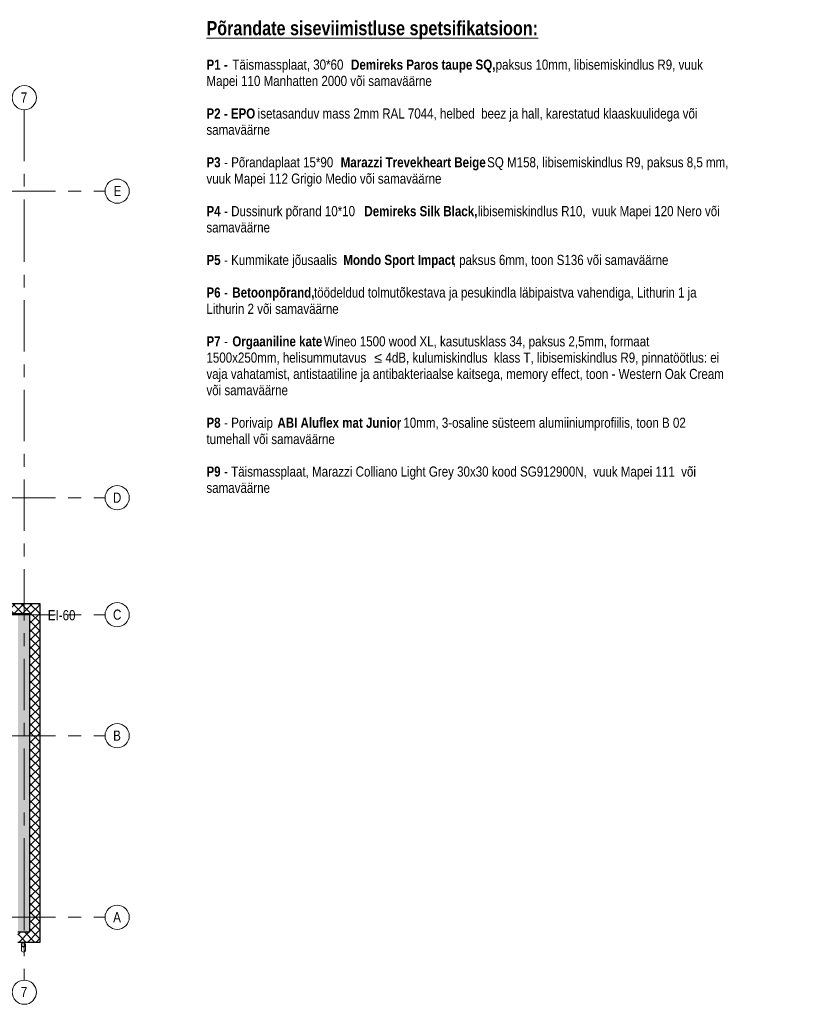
# Model space of a CAD drawing. Header units: millimetres. Extents: x -2764 to 55441, y -2158 to 22251.
# Tile 70 of 70: x 35886 to 55441, y -2158 to 22251. Entities that reach past the tile are written whole.
import ezdxf

# ---------------------------------------------------------------- set-up
doc = ezdxf.new("R2010")
doc.units = ezdxf.units.MM
doc.linetypes.add('Grid Line 1_2_', pattern=[2222.5, 1270, -317.5, 317.5, -317.5])
for name, color, linetype, lineweight in [('Common Edges', 7, 'Continuous', 9), ('Generic Models', 7, 'Continuous', 9), ('Generic Models-1', 7, 'Continuous', 25), ('Grids', 7, 'Continuous', 9), ('Grids-1', 7, 'Grid Line 1_2_', 9), ('Text Notes', 7, 'Continuous', 9), ('Walls-1', 7, 'Continuous', 25)]:
    doc.layers.add(name, color=color, linetype=linetype, lineweight=lineweight)
for name, color, linetype, lineweight, true_color in [('Cut Pattern-2', 7, 'Continuous', 9, 0x787878), ('Cut Pattern-4', 9, 'Continuous', 9, 0x808080), ('Text Notes-1', 1, 'Continuous', 9, 0xff0000)]:
    doc.layers.add(name, color=color, linetype=linetype, lineweight=lineweight, true_color=true_color)
doc.styles.add('Swis721 Cn BT', font='swissc.ttf', dxfattribs={"height": 250})
doc.styles.add('Swis721 Cn BT_2', font='swissc.ttf', dxfattribs={"height": 250})
doc.styles.add('Swis721 Cn BT_B', font='swisscb.ttf', dxfattribs={"height": 250})
doc.styles.add('Swis721 Cn BT_B_1', font='swisscb.ttf', dxfattribs={"height": 350})
doc.styles.add('Swis721 Cn BT_I', font='swissci.ttf', dxfattribs={"height": 250})
pattern_1 = [(45, (0, 0), (-106.066, 106.066), []), (135, (0, 0), (-106.066, -106.066), [])]

# ---------------------------------------------------------------- blocks, each defined once
blk = doc.blocks.new('Generic Models 72 - Generic Models 49-1664485-3 Korruse põrandate  plaan')
at = {"layer": 'Generic Models'}
for p, q in [((24048, -554), (24048, -701)), ((24148, -701), (24148, -554)), ((35927, -554), (35927, -701)), ((36027, -701), (36027, -554))]:
    blk.add_line(p, q, dxfattribs=at)
for centre, start_param, end_param in [((24098, -701), 3.141593, 4.712389), ((24098, -701), 4.712389, 6.283185), ((35977, -701), 3.141593, 4.712389), ((35977, -701), 4.712389, 6.283185)]:
    blk.add_ellipse(centre, major_axis=(50, 0), ratio=0.707107, start_param=start_param, end_param=end_param, dxfattribs=at)
for points, knots in [([(24049, -545), (24049, -546), (24049, -549), (24048, -554), (24049, -560), (24049, -563), (24049, -564)], [0.4386826, 0.4386826, 0.4386826, 0.4386826, 0.4583333, 0.5, 0.5416667, 0.5613174, 0.5613174, 0.5613174, 0.5613174]), ([(24058, -525), (24057, -526), (24055, -530), (24052, -535), (24050, -540), (24050, -542), (24050, -543)], [0.2985189, 0.2985189, 0.2985189, 0.2985189, 0.3333333, 0.375, 0.4166667, 0.4244677, 0.4244677, 0.4244677, 0.4244677]), ([(24050, -566), (24050, -566), (24050, -569), (24052, -574), (24055, -579), (24057, -583), (24058, -584)], [0.5745704, 0.5745704, 0.5745704, 0.5745704, 0.5833333, 0.625, 0.6666667, 0.7014811, 0.7014811, 0.7014811, 0.7014811]), ([(24076, -510), (24075, -510), (24070, -513), (24065, -517), (24061, -521), (24060, -522)], [0.1506351, 0.1506351, 0.1506351, 0.1506351, 0.1666667, 0.25, 0.2749108, 0.2749108, 0.2749108, 0.2749108]), ([(24060, -587), (24061, -588), (24065, -592), (24070, -596), (24075, -599), (24076, -599)], [0.7250892, 0.7250892, 0.7250892, 0.7250892, 0.75, 0.8333333, 0.8493649, 0.8493649, 0.8493649, 0.8493649]), ([(24098, -504), (24094, -504), (24087, -505), (24081, -508), (24079, -509)], [0, 0, 0, 0, 0.0833333, 0.1297812, 0.1297812, 0.1297812, 0.1297812]), ([(24079, -600), (24081, -601), (24087, -604), (24094, -604), (24098, -604)], [0.8702188, 0.8702188, 0.8702188, 0.8702188, 0.9166667, 1, 1, 1, 1]), ([(24118, -509), (24116, -508), (24110, -505), (24103, -504), (24098, -504)], [0.8702188, 0.8702188, 0.8702188, 0.8702188, 0.9166667, 1, 1, 1, 1]), ([(24098, -604), (24103, -604), (24110, -604), (24116, -601), (24118, -600)], [0, 0, 0, 0, 0.0833333, 0.1297812, 0.1297812, 0.1297812, 0.1297812]), ([(24136, -522), (24136, -521), (24132, -517), (24126, -513), (24122, -510), (24121, -510)], [0.7250892, 0.7250892, 0.7250892, 0.7250892, 0.75, 0.8333333, 0.8493649, 0.8493649, 0.8493649, 0.8493649]), ([(24121, -599), (24122, -599), (24126, -596), (24132, -592), (24136, -588), (24136, -587)], [0.1506351, 0.1506351, 0.1506351, 0.1506351, 0.1666667, 0.25, 0.2749108, 0.2749108, 0.2749108, 0.2749108]), ([(24147, -543), (24147, -542), (24146, -540), (24145, -535), (24142, -530), (24140, -526), (24139, -525)], [0.5755323, 0.5755323, 0.5755323, 0.5755323, 0.5833333, 0.625, 0.6666667, 0.7014811, 0.7014811, 0.7014811, 0.7014811]), ([(24139, -584), (24140, -583), (24142, -579), (24145, -574), (24146, -569), (24147, -566), (24147, -566)], [0.2985189, 0.2985189, 0.2985189, 0.2985189, 0.3333333, 0.375, 0.4166667, 0.4254296, 0.4254296, 0.4254296, 0.4254296]), ([(24147, -564), (24148, -563), (24148, -560), (24149, -554), (24148, -549), (24148, -546), (24147, -545)], [0.4386826, 0.4386826, 0.4386826, 0.4386826, 0.4583333, 0.5, 0.5416667, 0.5613174, 0.5613174, 0.5613174, 0.5613174]), ([(35928, -545), (35927, -546), (35927, -549), (35926, -554), (35927, -560), (35927, -563), (35928, -564)], [0.4386826, 0.4386826, 0.4386826, 0.4386826, 0.4583333, 0.5, 0.5416667, 0.5613174, 0.5613174, 0.5613174, 0.5613174]), ([(35936, -525), (35935, -526), (35933, -530), (35930, -535), (35929, -540), (35928, -542), (35928, -543)], [0.2985189, 0.2985189, 0.2985189, 0.2985189, 0.3333333, 0.375, 0.4166667, 0.4244677, 0.4244677, 0.4244677, 0.4244677]), ([(35928, -566), (35928, -566), (35929, -569), (35930, -574), (35933, -579), (35935, -583), (35936, -584)], [0.5745704, 0.5745704, 0.5745704, 0.5745704, 0.5833333, 0.625, 0.6666667, 0.7014811, 0.7014811, 0.7014811, 0.7014811]), ([(35954, -510), (35953, -510), (35949, -513), (35943, -517), (35939, -521), (35939, -522)], [0.1506351, 0.1506351, 0.1506351, 0.1506351, 0.1666667, 0.25, 0.2749108, 0.2749108, 0.2749108, 0.2749108]), ([(35939, -587), (35939, -588), (35943, -592), (35949, -596), (35953, -599), (35954, -599)], [0.7250892, 0.7250892, 0.7250892, 0.7250892, 0.75, 0.8333333, 0.8493649, 0.8493649, 0.8493649, 0.8493649]), ([(35977, -504), (35972, -504), (35965, -505), (35959, -508), (35957, -509)], [0, 0, 0, 0, 0.0833333, 0.1297812, 0.1297812, 0.1297812, 0.1297812]), ([(35957, -600), (35959, -601), (35965, -604), (35972, -604), (35977, -604)], [0.8702188, 0.8702188, 0.8702188, 0.8702188, 0.9166667, 1, 1, 1, 1]), ([(35996, -509), (35994, -508), (35988, -505), (35981, -504), (35977, -504)], [0.8702188, 0.8702188, 0.8702188, 0.8702188, 0.9166667, 1, 1, 1, 1]), ([(35977, -604), (35981, -604), (35988, -604), (35994, -601), (35996, -600)], [0, 0, 0, 0, 0.0833333, 0.1297812, 0.1297812, 0.1297812, 0.1297812]), ([(36015, -522), (36014, -521), (36010, -517), (36005, -513), (36000, -510), (35999, -510)], [0.7250892, 0.7250892, 0.7250892, 0.7250892, 0.75, 0.8333333, 0.8493649, 0.8493649, 0.8493649, 0.8493649]), ([(35999, -599), (36000, -599), (36005, -596), (36010, -592), (36014, -588), (36015, -587)], [0.1506351, 0.1506351, 0.1506351, 0.1506351, 0.1666667, 0.25, 0.2749108, 0.2749108, 0.2749108, 0.2749108]), ([(36025, -543), (36025, -542), (36025, -540), (36023, -535), (36020, -530), (36018, -526), (36017, -525)], [0.5755323, 0.5755323, 0.5755323, 0.5755323, 0.5833333, 0.625, 0.6666667, 0.7014811, 0.7014811, 0.7014811, 0.7014811]), ([(36017, -584), (36018, -583), (36020, -579), (36023, -574), (36025, -569), (36025, -566), (36025, -566)], [0.2985189, 0.2985189, 0.2985189, 0.2985189, 0.3333333, 0.375, 0.4166667, 0.4254296, 0.4254296, 0.4254296, 0.4254296]), ([(36026, -564), (36026, -563), (36026, -560), (36027, -554), (36026, -549), (36026, -546), (36026, -545)], [0.4386826, 0.4386826, 0.4386826, 0.4386826, 0.4583333, 0.5, 0.5416667, 0.5613174, 0.5613174, 0.5613174, 0.5613174])]:
    blk.add_open_spline(points, degree=3, knots=knots, dxfattribs=at)
for points in [[(24051, -545), (24051, -545), (24052, -544), (24052, -543)], [(24052, -566), (24052, -565), (24051, -564), (24051, -564)], [(24060, -526), (24060, -525), (24061, -524), (24062, -523)], [(24062, -586), (24061, -585), (24060, -584), (24060, -583)], [(24076, -512), (24077, -511), (24078, -511), (24079, -510)], [(24079, -598), (24078, -598), (24077, -598), (24076, -597)], [(24117, -510), (24118, -511), (24119, -511), (24120, -512)], [(24120, -597), (24119, -598), (24118, -598), (24117, -599)], [(24135, -523), (24136, -524), (24136, -525), (24137, -526)], [(24137, -583), (24136, -584), (24136, -585), (24135, -586)], [(24145, -543), (24145, -544), (24145, -545), (24145, -545)], [(24145, -564), (24145, -564), (24145, -565), (24145, -566)], [(35930, -545), (35930, -545), (35930, -544), (35930, -543)], [(35930, -566), (35930, -565), (35930, -564), (35930, -564)], [(35938, -526), (35939, -525), (35939, -524), (35940, -523)], [(35940, -586), (35939, -585), (35939, -584), (35938, -583)], [(35955, -512), (35956, -511), (35957, -511), (35958, -510)], [(35958, -598), (35957, -598), (35956, -598), (35955, -597)], [(35996, -510), (35997, -511), (35998, -511), (35999, -512)], [(35999, -597), (35998, -598), (35997, -598), (35996, -599)], [(36013, -523), (36014, -524), (36015, -525), (36015, -526)], [(36015, -583), (36015, -584), (36014, -585), (36013, -586)], [(36023, -543), (36023, -544), (36024, -545), (36024, -545)], [(36024, -564), (36024, -564), (36023, -565), (36023, -566)]]:
    blk.add_open_spline(points, degree=3, dxfattribs=at)
at = {"layer": 'Generic Models-1'}
for centre, radius, start, end in [((24098, -554), 50, 90, 270), ((24098, -554), 48, 90, 270), ((24098, -554), 50, 270, 90), ((24098, -554), 48, 270, 90), ((35977, -554), 50, 90, 270), ((35977, -554), 48, 90, 270), ((35977, -554), 50, 270, 90), ((35977, -554), 48, 270, 90)]:
    blk.add_arc(centre, radius, start, end, dxfattribs=at)
blk = doc.blocks.new('Grid - M_Grid Head - Circle väike-415116-3 Korruse põrandate  plaan')
at = {"layer": 'Grids'}
blk.add_circle((0, 0), 3, dxfattribs=at)

msp = doc.modelspace()

# ---------------------------------------------------------------- hatches: boundary and pattern name
at = {"layer": 'Cut Pattern-2'}
msp.add_hatch(color=256, dxfattribs=at).paths.add_polyline_path([(36141, -364), (36141, 7523), (35841, 7523), (35841, -364)], flags=0)
at = {"layer": 'Cut Pattern-4'}
h = msp.add_hatch(dxfattribs=at)
h.set_pattern_fill('FP_2', color=256, style=0, pattern_type=2)
h.set_pattern_definition(pattern_1)
h.paths.add_polyline_path([(35841, 7523), (36141, 7523), (36141, 7773), (35031, 7773), (35031, 7523), (35126, 7523)], flags=0)
h.paths.add_polyline_path([(30655, 7523), (31384, 7523), (31384, 7773), (30166, 7773), (30166, 7523)], flags=0)
h.paths.add_polyline_path([(32584, 7523), (33831, 7523), (33831, 7773), (32584, 7773)], flags=0)
h = msp.add_hatch(dxfattribs=at)
h.set_pattern_fill('FP_2', color=256, style=0, pattern_type=2)
h.set_pattern_definition(pattern_1)
h.paths.add_polyline_path([(36141, -364), (36391, -364), (36391, 7773), (36141, 7773), (36141, 937)], flags=0)
h = msp.add_hatch(dxfattribs=at)
h.set_pattern_fill('FP_2', color=256, style=0, pattern_type=2)
h.set_pattern_definition(pattern_1)
h.paths.add_polyline_path([(36085, -614), (36391, -614), (36391, -364), (35841, -364), (35841, -614)], flags=0)

# ---------------------------------------------------------------- linework, layer by layer
at = {"layer": 'Common Edges'}
for p, q in [((35031, 7773), (36392, 7773)), ((36391, 7774), (36391, -615)), ((35841, -614), (36392, -614))]:
    msp.add_line(p, q, dxfattribs=at)
at = {"layer": 'Grids-1'}
for p, q in [((36000, 20017), (36000, 17517)), ((35503, 18000), (38003, 18000)), ((36000, 17517), (36000, 942)), ((35503, 10400), (38003, 10400)), ((35503, 7500), (38003, 7500)), ((35503, 4500), (38003, 4500)), ((36000, 942), (36000, -1558)), ((35503, 0), (38003, 0))]:
    msp.add_line(p, q, dxfattribs=at)
at = {"layer": 'Walls-1'}
for p, q in [((36392, 7774), (35031, 7774)), ((36392, -615), (36392, 7774)), ((36141, 7523), (35031, 7523)), ((36141, -364), (36141, 7523)), ((35841, -364), (36141, -364)), ((35841, -615), (36392, -615))]:
    msp.add_line(p, q, dxfattribs=at)

# ---------------------------------------------------------------- block references
at = {"layer": 'Generic Models'}
msp.add_blockref('Generic Models 72 - Generic Models 49-1664485-3 Korruse põrandate  plaan', (0, -125), dxfattribs=at)
at = {"layer": 'Grids', "xscale": 99.99999999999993, "yscale": 99.99999999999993, "zscale": 99.99999999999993}
for p, rotation in [((36000, 20317), 180), ((38303, 18000), 269.9999999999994), ((38303, 10400), 269.9999999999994), ((38303, 7500), 269.9999999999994), ((38303, 4500), 269.9999999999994), ((38303, 0), 269.9999999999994), ((36000, -1858), 180)]:
    msp.add_blockref('Grid - M_Grid Head - Circle väike-415116-3 Korruse põrandate  plaan', p, dxfattribs=dict(at, rotation=rotation))

# ---------------------------------------------------------------- texts
at = {"layer": 'Grids', "char_height": 250, "attachment_point": 1, "style": 'Swis721 Cn BT'}
for s, insert, width in [('\\fSwis721 Cn BT|b0|i0|c186|p34|;7', (35914, 20448), 200.42), ('\\fSwis721 Cn BT|b0|i0|c186|p34|;E', (38214, 18128), 200.42), ('\\fSwis721 Cn BT|b0|i0|c186|p34|;D', (38198, 10528), 240.51), ('\\fSwis721 Cn BT|b0|i0|c186|p34|;C', (38201, 7628), 232.49), ('\\fSwis721 Cn BT|b0|i0|c186|p34|;B', (38204, 4628), 224.47), ('\\fSwis721 Cn BT|b0|i0|c186|p34|;A', (38204, 128), 224.47), ('\\fSwis721 Cn BT|b0|i0|c186|p34|;7', (35914, -1727), 200.42)]:
    msp.add_mtext(s, dxfattribs=dict(at, insert=insert, width=width))
at = {"layer": 'Text Notes', "attachment_point": 1}
for s, insert, char_height, width, style in [('\\LPõrandate siseviimistluse spetsifikatsioon:', (40517, 22217), 350, 9339.66, 'Swis721 Cn BT_B_1'), ('P1 - ', (40517, 21262), 250, 777.64, 'Swis721 Cn BT_B'), ('Täismassplaat, 30*60', (41159, 21262), 250, 3471.31, 'Swis721 Cn BT'), (' Demireks Paros taupe SQ, ', (44023, 21262), 250, 4441.35, 'Swis721 Cn BT_B'), ('paksus 10mm, libisemiskindlus R9, vuuk ', (47688, 21262), 250, 6493.67, 'Swis721 Cn BT'), ('Mapei 110 Manhatten 2000 või samaväärne', (40517, 20858), 250, 6846.41, 'Swis721 Cn BT'), ('P2 - EPO', (40517, 20051), 250, 1443.04, 'Swis721 Cn BT_B'), (' isetasanduv mass 2mm RAL 7044, helbed  beez ja hall, karestatud klaaskuulidega või ', (41708, 20051), 250, 13524.47, 'Swis721 Cn BT'), ('samaväärne', (40517, 19648), 250, 1891.98, 'Swis721 Cn BT'), ('P3', (40517, 18841), 250, 432.91, 'Swis721 Cn BT_B'), (' - Põrandaplaat 15*90 ', (40875, 18841), 250, 3599.58, 'Swis721 Cn BT'), ('Marazzi Trevekheart Beige', (43845, 18841), 250, 4305.06, 'Swis721 Cn BT_B'), (' SQ M158, libisemiskindlus R9, paksus 8,5 mm,  ', (47397, 18841), 250, 7591.98, 'Swis721 Cn BT'), ('vuuk Mapei 112 Grigio Medio või samaväärne', (40517, 18437), 250, 7118.98, 'Swis721 Cn BT'), ('P4', (40517, 17630), 250, 432.91, 'Swis721 Cn BT_B'), (' - Dussinurk põrand 10*10 ', (40875, 17630), 250, 4313.08, 'Swis721 Cn BT'), ('Demireks Silk Black, ', (44433, 17630), 250, 3407.17, 'Swis721 Cn BT_B'), ('libisemiskindlus R10,  vuuk Mapei 120 Nero või ', (47244, 17630), 250, 7511.81, 'Swis721 Cn BT'), ('samaväärne', (40517, 17227), 250, 1891.98, 'Swis721 Cn BT'), ('P5', (40517, 16420), 250, 432.91, 'Swis721 Cn BT_B'), (' - Kummikate jõusaalis ', (40875, 16420), 250, 3679.75, 'Swis721 Cn BT'), ('Mondo Sport Impact', (43911, 16420), 250, 3286.92, 'Swis721 Cn BT_B'), (', paksus 6mm, toon S136 või samaväärne', (46623, 16420), 250, 6621.94, 'Swis721 Cn BT'), ('Betoonpõrand, ', (41159, 15613), 250, 2453.16, 'Swis721 Cn BT_B'), ('töödeldud tolmutõkestava ja pesukindla läbipaistva vahendiga, Lithurin 1 ja ', (43183, 15613), 250, 11712.65, 'Swis721 Cn BT'), ('P6', (40517, 15613), 250, 432.91, 'Swis721 Cn BT_B'), (' - ', (40875, 15613), 250, 344.73, 'Swis721 Cn BT'), ('Lithurin 2 või samaväärne', (40517, 15209), 250, 4016.45, 'Swis721 Cn BT'), ('P7', (40517, 14402), 250, 432.91, 'Swis721 Cn BT_B'), ('Orgaaniline kate ', (41159, 14402), 250, 2749.79, 'Swis721 Cn BT_B'), ('Wineo 1500 wood XL, kasutusklass 34, paksus 2,5mm, formaat ', (43428, 14402), 250, 10141.35, 'Swis721 Cn BT'), (' - ', (40875, 14402), 250, 344.73, 'Swis721 Cn BT'), ('1500x250mm, helisummutavus ', (40517, 13999), 250, 5042.61, 'Swis721 Cn BT'), ('≤', (44678, 13999), 250, 336.71, 'Swis721 Cn BT_2'), ('4dB, kulumiskindlus  klass T, libisemiskindlus R9, pinnatöötlus: ei ', (44956, 13999), 250, 10357.8, 'Swis721 Cn BT'), ('vaja vahatamist, antistaatiline ja antibakteriaalse kaitsega, memory effect, toon - Western Oak Cream ', (40517, 13595), 250, 15761.18, 'Swis721 Cn BT'), ('või samaväärne', (40517, 13192), 250, 2453.16, 'Swis721 Cn BT'), ('P8', (40517, 12385), 250, 432.91, 'Swis721 Cn BT_B'), (' - Porivaip ', (40875, 12385), 250, 1699.58, 'Swis721 Cn BT'), ('ABI Aluflex mat Junior', (42277, 12385), 250, 3591.56, 'Swis721 Cn BT_B'), (', 10mm, 3-osaline süsteem alumiiniumprofiilis, toon B 02 ', (45240, 12385), 250, 9051.05, 'Swis721 Cn BT'), ('tumehall või samaväärne', (40517, 11981), 250, 3872.15, 'Swis721 Cn BT'), ('P9', (40517, 11174), 250, 432.91, 'Swis721 Cn BT_B'), (' - Täismassplaat, Marazzi Colliano Light Grey 30x30 kood SG912900N,  vuuk Mapei 111  või ', (40875, 11174), 250, 14566.66, 'Swis721 Cn BT'), ('samaväärne', (40517, 10771), 250, 1891.98, 'Swis721 Cn BT')]:
    msp.add_mtext(s, dxfattribs=dict(at, insert=insert, char_height=char_height, width=width, style=style))
at = {"layer": 'Text Notes-1', "insert": (36584, 7613), "char_height": 250, "width": 817.72, "attachment_point": 1, "style": 'Swis721 Cn BT_I'}
msp.add_mtext('EI-60', dxfattribs=at)

doc.saveas('drawing.dxf')
